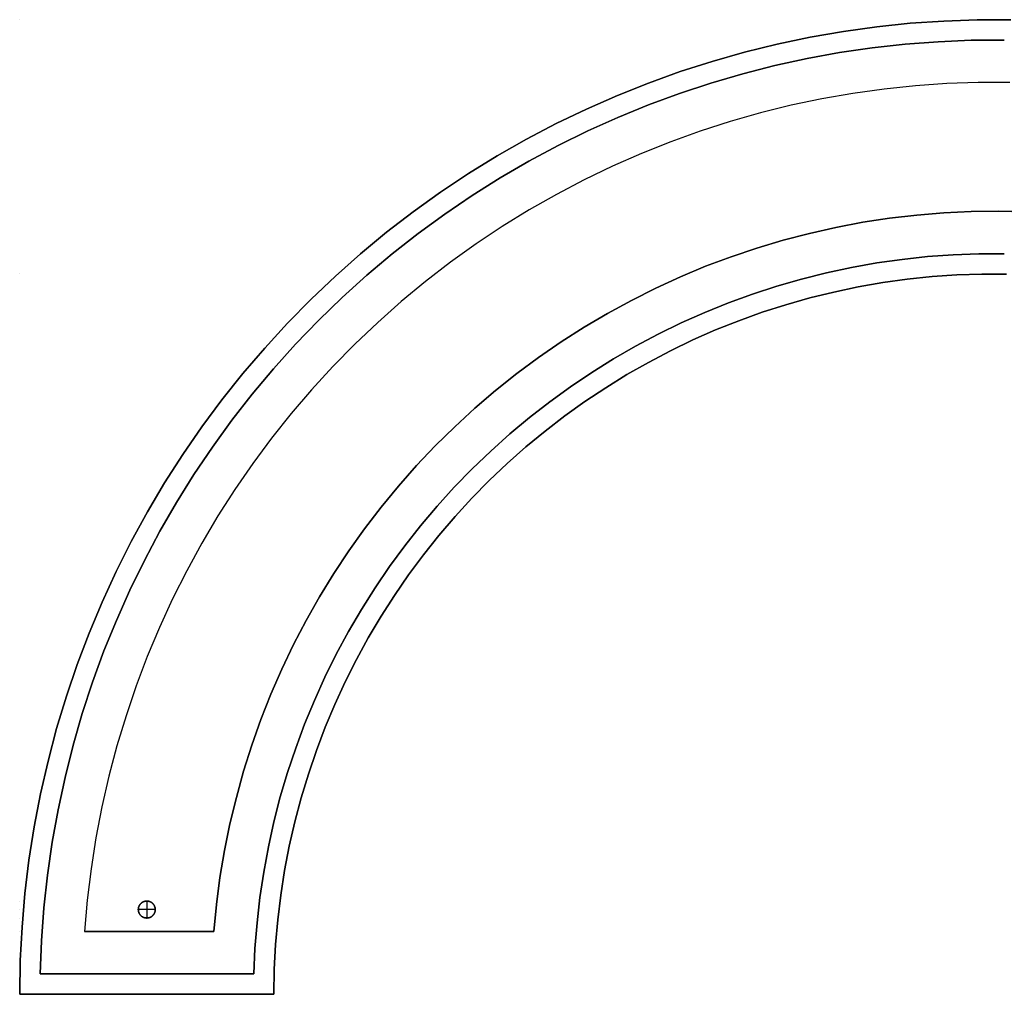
# Model space of a CAD drawing. Header units: centimetres. Extents: x 0 to 2150, y -575 to 575.
# Tile 1 of 4: x 0 to 581, y 0 to 575. Entities that reach past the tile are written whole.
import ezdxf

# ---------------------------------------------------------------- set-up
doc = ezdxf.new("R2010")
doc.units = ezdxf.units.CM

msp = doc.modelspace()

# ---------------------------------------------------------------- linework, layer by layer
for points in [[(0, 0), (0.34, 19.85), (1.37, 39.67), (3.08, 59.45), (5.47, 79.15), (8.55, 98.76), (12.29, 118.25), (16.71, 137.61), (21.79, 156.79), (27.53, 175.8), (33.93, 194.59), (40.97, 213.15), (48.64, 231.45), (56.94, 249.48), (65.86, 267.22), (75.39, 284.63), (85.51, 301.71), (96.22, 318.42), (107.49, 334.76), (119.33, 350.69), (131.7, 366.21), (144.61, 381.3), (158.02, 395.92), (171.94, 410.08), (186.33, 423.75), (201.19, 436.91), (216.49, 449.55), (232.22, 461.66), (248.36, 473.22), (264.89, 484.21), (281.79, 494.62), (299.04, 504.45), (316.61, 513.67), (334.5, 522.29), (352.67, 530.28), (371.1, 537.63), (389.78, 544.35), (408.68, 550.42), (427.78, 555.83), (447.05, 560.58), (466.48, 564.67), (486.03, 568.08), (505.69, 570.81), (525.43, 572.86), (545.24, 574.23), (565.08, 574.91), (584.92, 574.91)], [(0, 0), (0.34, 19.85), (1.37, 39.67), (3.08, 59.45), (5.47, 79.15), (8.55, 98.76), (12.29, 118.25), (16.71, 137.61), (21.79, 156.79), (27.53, 175.8), (33.93, 194.59), (40.97, 213.15), (48.64, 231.45), (56.94, 249.48), (65.86, 267.22), (75.39, 284.63), (85.51, 301.71), (96.22, 318.42), (107.49, 334.76), (119.33, 350.69), (131.7, 366.21), (144.61, 381.3), (158.02, 395.92), (171.94, 410.08), (186.33, 423.75), (201.19, 436.91), (216.49, 449.55), (232.22, 461.66), (248.36, 473.22), (264.89, 484.21), (281.79, 494.62), (299.04, 504.45), (316.61, 513.67), (334.5, 522.29), (352.67, 530.28), (371.1, 537.63), (389.78, 544.35), (408.68, 550.42), (427.78, 555.83), (447.05, 560.58), (466.48, 564.67), (486.03, 568.08), (505.69, 570.81), (525.43, 572.86), (545.24, 574.23), (565.08, 574.91), (584.92, 574.91)], [(584.92, 574.91), (565.08, 574.91), (545.24, 574.23), (525.43, 572.86), (505.69, 570.81), (486.03, 568.08), (466.48, 564.67), (447.05, 560.58), (427.78, 555.83), (408.68, 550.42), (389.78, 544.35), (371.1, 537.63), (352.67, 530.28), (334.5, 522.29), (316.61, 513.67), (299.04, 504.45), (281.79, 494.62), (264.89, 484.21), (248.36, 473.22), (232.22, 461.66), (216.49, 449.55), (201.19, 436.91), (186.33, 423.75), (171.94, 410.08), (158.02, 395.92), (144.61, 381.3), (131.7, 366.21), (119.33, 350.69), (107.49, 334.76), (96.22, 318.42), (85.51, 301.71), (75.39, 284.63), (65.86, 267.22), (56.94, 249.48), (48.64, 231.45), (40.97, 213.15), (33.93, 194.59), (27.53, 175.8), (21.79, 156.79), (16.71, 137.61), (12.29, 118.25), (8.55, 98.76), (5.47, 79.15), (3.08, 59.45), (1.37, 39.67), (0.34, 19.85), (0, 0)], [(584.92, 574.91), (565.08, 574.91), (545.24, 574.23), (525.43, 572.86), (505.69, 570.81), (486.03, 568.08), (466.48, 564.67), (447.05, 560.58), (427.78, 555.83), (408.68, 550.42), (389.78, 544.35), (371.1, 537.63), (352.67, 530.28), (334.5, 522.29), (316.61, 513.67), (299.04, 504.45), (281.79, 494.62), (264.89, 484.21), (248.36, 473.22), (232.22, 461.66), (216.49, 449.55), (201.19, 436.91), (186.33, 423.75), (171.94, 410.08), (158.02, 395.92), (144.61, 381.3), (131.7, 366.21), (119.33, 350.69), (107.49, 334.76), (96.22, 318.42), (85.51, 301.71), (75.39, 284.63), (65.86, 267.22), (56.94, 249.48), (48.64, 231.45), (40.97, 213.15), (33.93, 194.59), (27.53, 175.8), (21.79, 156.79), (16.71, 137.61), (12.29, 118.25), (8.55, 98.76), (5.47, 79.15), (3.08, 59.45), (1.37, 39.67), (0.34, 19.85), (0, 0)], [(0, 0), (0.34, 19.85), (1.37, 39.67), (3.08, 59.45), (5.47, 79.15), (8.55, 98.76), (12.29, 118.25), (16.71, 137.61), (21.79, 156.79), (27.53, 175.8), (33.93, 194.59), (40.97, 213.15), (48.64, 231.45), (56.94, 249.48), (65.86, 267.22), (75.39, 284.63), (85.51, 301.71), (96.22, 318.42), (107.49, 334.76), (119.33, 350.69), (131.7, 366.21), (144.61, 381.3), (158.02, 395.92), (171.94, 410.08), (186.33, 423.75), (201.19, 436.91), (216.49, 449.55), (232.22, 461.66), (248.36, 473.22), (264.89, 484.21), (281.79, 494.62), (299.04, 504.45), (316.61, 513.67), (334.5, 522.29), (352.67, 530.28), (371.1, 537.63), (389.78, 544.35), (408.68, 550.42), (427.78, 555.83), (447.05, 560.58), (466.48, 564.67), (486.03, 568.08), (505.69, 570.81), (525.43, 572.86), (545.24, 574.23), (565.08, 574.91), (584.92, 574.91)], [(12.13, 12), (12.88, 31.5), (14.31, 50.97), (16.42, 70.37), (19.19, 89.69), (22.63, 108.91), (26.74, 127.99), (31.51, 146.91), (36.93, 165.66), (42.99, 184.22), (49.7, 202.55), (57.03, 220.63), (64.99, 238.45), (73.56, 255.99), (82.74, 273.22), (92.5, 290.12), (102.85, 306.67), (113.76, 322.85), (125.23, 338.64), (137.24, 354.03), (149.78, 368.99), (162.82, 383.51), (176.36, 397.56), (190.38, 411.14), (204.87, 424.23), (219.79, 436.8), (235.15, 448.85), (250.91, 460.36), (267.06, 471.32), (283.58, 481.71), (300.46, 491.52), (317.66, 500.74), (335.17, 509.36), (352.97, 517.37), (371.04, 524.76), (389.35, 531.51), (407.89, 537.63), (426.62, 543.1), (445.54, 547.91), (464.61, 552.07), (483.81, 555.57), (503.12, 558.39), (522.52, 560.55), (541.98, 562.03), (561.48, 562.84), (581, 562.97)], [(581, 562.97), (561.48, 562.84), (541.98, 562.03), (522.52, 560.55), (503.12, 558.39), (483.81, 555.57), (464.61, 552.07), (445.54, 547.91), (426.62, 543.1), (407.89, 537.63), (389.35, 531.51), (371.04, 524.76), (352.97, 517.37), (335.17, 509.36), (317.66, 500.74), (300.46, 491.52), (283.58, 481.71), (267.06, 471.32), (250.91, 460.36), (235.15, 448.85), (219.79, 436.8), (204.87, 424.23), (190.38, 411.14), (176.36, 397.56), (162.82, 383.51), (149.78, 368.99), (137.24, 354.03), (125.23, 338.64), (113.76, 322.85), (102.85, 306.67), (92.5, 290.12), (82.74, 273.22), (73.56, 255.99), (64.99, 238.45), (57.03, 220.63), (49.7, 202.55), (42.99, 184.22), (36.93, 165.66), (31.51, 146.91), (26.74, 127.99), (22.63, 108.91), (19.19, 89.69), (16.42, 70.37), (14.31, 50.97), (12.88, 31.5), (12.13, 12)], [(581, 562.97), (561.48, 562.84), (541.98, 562.03), (522.52, 560.55), (503.12, 558.39), (483.81, 555.57), (464.61, 552.07), (445.54, 547.91), (426.62, 543.1), (407.89, 537.63), (389.35, 531.51), (371.04, 524.76), (352.97, 517.37), (335.17, 509.36), (317.66, 500.74), (300.46, 491.52), (283.58, 481.71), (267.06, 471.32), (250.91, 460.36), (235.15, 448.85), (219.79, 436.8), (204.87, 424.23), (190.38, 411.14), (176.36, 397.56), (162.82, 383.51), (149.78, 368.99), (137.24, 354.03), (125.23, 338.64), (113.76, 322.85), (102.85, 306.67), (92.5, 290.12), (82.74, 273.22), (73.56, 255.99), (64.99, 238.45), (57.03, 220.63), (49.7, 202.55), (42.99, 184.22), (36.93, 165.66), (31.51, 146.91), (26.74, 127.99), (22.63, 108.91), (19.19, 89.69), (16.42, 70.37), (14.31, 50.97), (12.88, 31.5), (12.13, 12)], [(581, 562.97), (561.48, 562.84), (541.98, 562.03), (522.52, 560.55), (503.12, 558.39), (483.81, 555.57), (464.61, 552.07), (445.54, 547.91), (426.62, 543.1), (407.89, 537.63), (389.35, 531.51), (371.04, 524.76), (352.97, 517.37), (335.17, 509.36), (317.66, 500.74), (300.46, 491.52), (283.58, 481.71), (267.06, 471.32), (250.91, 460.36), (235.15, 448.85), (219.79, 436.8), (204.87, 424.23), (190.38, 411.14), (176.36, 397.56), (162.82, 383.51), (149.78, 368.99), (137.24, 354.03), (125.23, 338.64), (113.76, 322.85), (102.85, 306.67), (92.5, 290.12), (82.74, 273.22), (73.56, 255.99), (64.99, 238.45), (57.03, 220.63), (49.7, 202.55), (42.99, 184.22), (36.93, 165.66), (31.51, 146.91), (26.74, 127.99), (22.63, 108.91), (19.19, 89.69), (16.42, 70.37), (14.31, 50.97), (12.88, 31.5), (12.13, 12)], [(12.13, 12), (12.88, 31.5), (14.31, 50.97), (16.42, 70.37), (19.19, 89.69), (22.63, 108.91), (26.74, 127.99), (31.51, 146.91), (36.93, 165.66), (42.99, 184.22), (49.7, 202.55), (57.03, 220.63), (64.99, 238.45), (73.56, 255.99), (82.74, 273.22), (92.5, 290.12), (102.85, 306.67), (113.76, 322.85), (125.23, 338.64), (137.24, 354.03), (149.78, 368.99), (162.82, 383.51), (176.36, 397.56), (190.38, 411.14), (204.87, 424.23), (219.79, 436.8), (235.15, 448.85), (250.91, 460.36), (267.06, 471.32), (283.58, 481.71), (300.46, 491.52), (317.66, 500.74), (335.17, 509.36), (352.97, 517.37), (371.04, 524.76), (389.35, 531.51), (407.89, 537.63), (426.62, 543.1), (445.54, 547.91), (464.61, 552.07), (483.81, 555.57), (503.12, 558.39), (522.52, 560.55), (541.98, 562.03), (561.48, 562.84), (581, 562.97)], [(12.13, 12), (12.88, 31.5), (14.31, 50.97), (16.42, 70.37), (19.19, 89.69), (22.63, 108.91), (26.74, 127.99), (31.51, 146.91), (36.93, 165.66), (42.99, 184.22), (49.7, 202.55), (57.03, 220.63), (64.99, 238.45), (73.56, 255.99), (82.74, 273.22), (92.5, 290.12), (102.85, 306.67), (113.76, 322.85), (125.23, 338.64), (137.24, 354.03), (149.78, 368.99), (162.82, 383.51), (176.36, 397.56), (190.38, 411.14), (204.87, 424.23), (219.79, 436.8), (235.15, 448.85), (250.91, 460.36), (267.06, 471.32), (283.58, 481.71), (300.46, 491.52), (317.66, 500.74), (335.17, 509.36), (352.97, 517.37), (371.04, 524.76), (389.35, 531.51), (407.89, 537.63), (426.62, 543.1), (445.54, 547.91), (464.61, 552.07), (483.81, 555.57), (503.12, 558.39), (522.52, 560.55), (541.98, 562.03), (561.48, 562.84), (581, 562.97)], [(584.23, 537.92), (565.65, 537.92), (547.09, 537.28), (528.56, 535.99), (510.09, 534.07), (491.69, 531.51), (473.39, 528.32), (455.22, 524.5), (437.18, 520.05), (419.31, 514.98), (401.63, 509.3), (384.15, 503.01), (366.9, 496.12), (349.9, 488.65), (333.17, 480.58), (316.72, 471.95), (300.59, 462.75), (284.78, 453.01), (269.31, 442.72), (254.21, 431.9), (239.5, 420.57), (225.18, 408.74), (211.28, 396.42), (197.81, 383.63), (184.79, 370.38), (172.24, 356.69), (160.17, 342.58), (148.59, 328.05), (137.52, 313.14), (126.97, 297.85), (116.96, 282.21), (107.49, 266.23), (98.58, 249.93), (90.23, 233.34), (82.47, 216.46), (75.29, 199.33), (68.71, 181.97), (62.73, 164.38), (57.36, 146.6), (52.61, 128.64), (48.48, 110.54), (44.98, 92.29), (42.11, 73.94), (39.87, 55.5), (38.27, 37)], [(584.23, 537.92), (565.65, 537.92), (547.09, 537.28), (528.56, 535.99), (510.09, 534.07), (491.69, 531.51), (473.39, 528.32), (455.22, 524.5), (437.18, 520.05), (419.31, 514.98), (401.63, 509.3), (384.15, 503.01), (366.9, 496.12), (349.9, 488.65), (333.17, 480.58), (316.72, 471.95), (300.59, 462.75), (284.78, 453.01), (269.31, 442.72), (254.21, 431.9), (239.5, 420.57), (225.18, 408.74), (211.28, 396.42), (197.81, 383.63), (184.79, 370.38), (172.24, 356.69), (160.17, 342.58), (148.59, 328.05), (137.52, 313.14), (126.97, 297.85), (116.96, 282.21), (107.49, 266.23), (98.58, 249.93), (90.23, 233.34), (82.47, 216.46), (75.29, 199.33), (68.71, 181.97), (62.73, 164.38), (57.36, 146.6), (52.61, 128.64), (48.48, 110.54), (44.98, 92.29), (42.11, 73.94), (39.87, 55.5), (38.27, 37)], [(584.23, 537.92), (565.65, 537.92), (547.09, 537.28), (528.56, 535.99), (510.09, 534.07), (491.69, 531.51), (473.39, 528.32), (455.22, 524.5), (437.18, 520.05), (419.31, 514.98), (401.63, 509.3), (384.15, 503.01), (366.9, 496.12), (349.9, 488.65), (333.17, 480.58), (316.72, 471.95), (300.59, 462.75), (284.78, 453.01), (269.31, 442.72), (254.21, 431.9), (239.5, 420.57), (225.18, 408.74), (211.28, 396.42), (197.81, 383.63), (184.79, 370.38), (172.24, 356.69), (160.17, 342.58), (148.59, 328.05), (137.52, 313.14), (126.97, 297.85), (116.96, 282.21), (107.49, 266.23), (98.58, 249.93), (90.23, 233.34), (82.47, 216.46), (75.29, 199.33), (68.71, 181.97), (62.73, 164.38), (57.36, 146.6), (52.61, 128.64), (48.48, 110.54), (44.98, 92.29), (42.11, 73.94), (39.87, 55.5), (38.27, 37)], [(584.23, 537.92), (565.65, 537.92), (547.09, 537.28), (528.56, 535.99), (510.09, 534.07), (491.69, 531.51), (473.39, 528.32), (455.22, 524.5), (437.18, 520.05), (419.31, 514.98), (401.63, 509.3), (384.15, 503.01), (366.9, 496.12), (349.9, 488.65), (333.17, 480.58), (316.72, 471.95), (300.59, 462.75), (284.78, 453.01), (269.31, 442.72), (254.21, 431.9), (239.5, 420.57), (225.18, 408.74), (211.28, 396.42), (197.81, 383.63), (184.79, 370.38), (172.24, 356.69), (160.17, 342.58), (148.59, 328.05), (137.52, 313.14), (126.97, 297.85), (116.96, 282.21), (107.49, 266.23), (98.58, 249.93), (90.23, 233.34), (82.47, 216.46), (75.29, 199.33), (68.71, 181.97), (62.73, 164.38), (57.36, 146.6), (52.61, 128.64), (48.48, 110.54), (44.98, 92.29), (42.11, 73.94), (39.87, 55.5), (38.27, 37)], [(114.48, 37), (116.05, 53), (118.17, 68.93), (120.84, 84.77), (124.07, 100.52), (127.84, 116.14), (132.15, 131.63), (136.99, 146.95), (142.37, 162.09), (148.27, 177.04), (154.69, 191.78), (161.61, 206.28), (169.04, 220.54), (176.95, 234.52), (185.35, 248.23), (194.22, 261.63), (203.55, 274.71), (213.33, 287.47), (223.55, 299.87), (234.19, 311.92), (245.24, 323.58), (256.7, 334.86), (268.54, 345.72), (280.75, 356.17), (293.32, 366.19), (306.22, 375.77), (319.46, 384.89), (333, 393.55), (346.83, 401.73), (360.94, 409.42), (375.31, 416.62), (389.92, 423.31), (404.76, 429.49), (419.8, 435.15), (435.03, 440.29), (450.43, 444.89), (465.98, 448.95), (481.66, 452.47), (497.45, 455.45), (513.34, 457.87), (529.3, 459.73), (545.32, 461.05), (561.38, 461.8), (577.45, 461.99), (593.51, 461.63)], [(593.51, 461.63), (577.45, 461.99), (561.38, 461.8), (545.32, 461.05), (529.3, 459.73), (513.34, 457.87), (497.45, 455.45), (481.66, 452.47), (465.98, 448.95), (450.43, 444.89), (435.03, 440.29), (419.8, 435.15), (404.76, 429.49), (389.92, 423.31), (375.31, 416.62), (360.94, 409.42), (346.83, 401.73), (333, 393.55), (319.46, 384.89), (306.22, 375.77), (293.32, 366.19), (280.75, 356.17), (268.54, 345.72), (256.7, 334.86), (245.24, 323.58), (234.19, 311.92), (223.55, 299.87), (213.33, 287.47), (203.55, 274.71), (194.22, 261.63), (185.35, 248.23), (176.95, 234.52), (169.04, 220.54), (161.61, 206.28), (154.69, 191.78), (148.27, 177.04), (142.37, 162.09), (136.99, 146.95), (132.15, 131.63), (127.84, 116.14), (124.07, 100.52), (120.84, 84.77), (118.17, 68.93), (116.05, 53), (114.48, 37)], [(114.48, 37), (116.05, 53), (118.17, 68.93), (120.84, 84.77), (124.07, 100.52), (127.84, 116.14), (132.15, 131.63), (136.99, 146.95), (142.37, 162.09), (148.27, 177.04), (154.69, 191.78), (161.61, 206.28), (169.04, 220.54), (176.95, 234.52), (185.35, 248.23), (194.22, 261.63), (203.55, 274.71), (213.33, 287.47), (223.55, 299.87), (234.19, 311.92), (245.24, 323.58), (256.7, 334.86), (268.54, 345.72), (280.75, 356.17), (293.32, 366.19), (306.22, 375.77), (319.46, 384.89), (333, 393.55), (346.83, 401.73), (360.94, 409.42), (375.31, 416.62), (389.92, 423.31), (404.76, 429.49), (419.8, 435.15), (435.03, 440.29), (450.43, 444.89), (465.98, 448.95), (481.66, 452.47), (497.45, 455.45), (513.34, 457.87), (529.3, 459.73), (545.32, 461.05), (561.38, 461.8), (577.45, 461.99), (593.51, 461.63)], [(593.51, 461.63), (577.45, 461.99), (561.38, 461.8), (545.32, 461.05), (529.3, 459.73), (513.34, 457.87), (497.45, 455.45), (481.66, 452.47), (465.98, 448.95), (450.43, 444.89), (435.03, 440.29), (419.8, 435.15), (404.76, 429.49), (389.92, 423.31), (375.31, 416.62), (360.94, 409.42), (346.83, 401.73), (333, 393.55), (319.46, 384.89), (306.22, 375.77), (293.32, 366.19), (280.75, 356.17), (268.54, 345.72), (256.7, 334.86), (245.24, 323.58), (234.19, 311.92), (223.55, 299.87), (213.33, 287.47), (203.55, 274.71), (194.22, 261.63), (185.35, 248.23), (176.95, 234.52), (169.04, 220.54), (161.61, 206.28), (154.69, 191.78), (148.27, 177.04), (142.37, 162.09), (136.99, 146.95), (132.15, 131.63), (127.84, 116.14), (124.07, 100.52), (120.84, 84.77), (118.17, 68.93), (116.05, 53), (114.48, 37)], [(581, 436.96), (565.88, 436.9), (550.77, 436.33), (535.69, 435.23), (520.66, 433.61), (505.69, 431.47), (490.81, 428.81), (476.02, 425.64), (461.36, 421.96), (446.83, 417.78), (432.45, 413.1), (418.24, 407.92), (404.23, 402.25), (390.41, 396.1), (376.82, 389.48), (363.47, 382.39), (350.36, 374.84), (337.53, 366.85), (324.98, 358.41), (312.73, 349.55), (300.8, 340.27), (289.19, 330.58), (277.92, 320.49), (267.01, 310.02), (256.47, 299.18), (246.31, 287.98), (236.55, 276.44), (227.19, 264.57), (218.24, 252.38), (209.73, 239.88), (201.65, 227.1), (194.01, 214.05), (186.84, 200.74), (180.12, 187.19), (173.88, 173.42), (168.12, 159.44), (162.85, 145.27), (158.07, 130.93), (153.79, 116.42), (150.02, 101.78), (146.75, 87.02), (144, 72.15), (141.76, 57.2), (140.04, 42.18), (138.84, 27.1), (138.16, 12)], [(138.16, 12), (138.84, 27.1), (140.04, 42.18), (141.76, 57.2), (144, 72.15), (146.75, 87.02), (150.02, 101.78), (153.79, 116.42), (158.07, 130.93), (162.85, 145.27), (168.12, 159.44), (173.88, 173.42), (180.12, 187.19), (186.84, 200.74), (194.01, 214.05), (201.65, 227.1), (209.73, 239.88), (218.24, 252.38), (227.19, 264.57), (236.55, 276.44), (246.31, 287.98), (256.47, 299.18), (267.01, 310.02), (277.92, 320.49), (289.19, 330.58), (300.8, 340.27), (312.73, 349.55), (324.98, 358.41), (337.53, 366.85), (350.36, 374.84), (363.47, 382.39), (376.82, 389.48), (390.41, 396.1), (404.23, 402.25), (418.24, 407.92), (432.45, 413.1), (446.83, 417.78), (461.36, 421.96), (476.02, 425.64), (490.81, 428.81), (505.69, 431.47), (520.66, 433.61), (535.69, 435.23), (550.77, 436.33), (565.88, 436.9), (581, 436.96)], [(138.16, 12), (138.84, 27.1), (140.04, 42.18), (141.76, 57.2), (144, 72.15), (146.75, 87.02), (150.02, 101.78), (153.79, 116.42), (158.07, 130.93), (162.85, 145.27), (168.12, 159.44), (173.88, 173.42), (180.12, 187.19), (186.84, 200.74), (194.01, 214.05), (201.65, 227.1), (209.73, 239.88), (218.24, 252.38), (227.19, 264.57), (236.55, 276.44), (246.31, 287.98), (256.47, 299.18), (267.01, 310.02), (277.92, 320.49), (289.19, 330.58), (300.8, 340.27), (312.73, 349.55), (324.98, 358.41), (337.53, 366.85), (350.36, 374.84), (363.47, 382.39), (376.82, 389.48), (390.41, 396.1), (404.23, 402.25), (418.24, 407.92), (432.45, 413.1), (446.83, 417.78), (461.36, 421.96), (476.02, 425.64), (490.81, 428.81), (505.69, 431.47), (520.66, 433.61), (535.69, 435.23), (550.77, 436.33), (565.88, 436.9), (581, 436.96)], [(138.16, 12), (138.84, 27.1), (140.04, 42.18), (141.76, 57.2), (144, 72.15), (146.75, 87.02), (150.02, 101.78), (153.79, 116.42), (158.07, 130.93), (162.85, 145.27), (168.12, 159.44), (173.88, 173.42), (180.12, 187.19), (186.84, 200.74), (194.01, 214.05), (201.65, 227.1), (209.73, 239.88), (218.24, 252.38), (227.19, 264.57), (236.55, 276.44), (246.31, 287.98), (256.47, 299.18), (267.01, 310.02), (277.92, 320.49), (289.19, 330.58), (300.8, 340.27), (312.73, 349.55), (324.98, 358.41), (337.53, 366.85), (350.36, 374.84), (363.47, 382.39), (376.82, 389.48), (390.41, 396.1), (404.23, 402.25), (418.24, 407.92), (432.45, 413.1), (446.83, 417.78), (461.36, 421.96), (476.02, 425.64), (490.81, 428.81), (505.69, 431.47), (520.66, 433.61), (535.69, 435.23), (550.77, 436.33), (565.88, 436.9), (581, 436.96)], [(581, 436.96), (565.88, 436.9), (550.77, 436.33), (535.69, 435.23), (520.66, 433.61), (505.69, 431.47), (490.81, 428.81), (476.02, 425.64), (461.36, 421.96), (446.83, 417.78), (432.45, 413.1), (418.24, 407.92), (404.23, 402.25), (390.41, 396.1), (376.82, 389.48), (363.47, 382.39), (350.36, 374.84), (337.53, 366.85), (324.98, 358.41), (312.73, 349.55), (300.8, 340.27), (289.19, 330.58), (277.92, 320.49), (267.01, 310.02), (256.47, 299.18), (246.31, 287.98), (236.55, 276.44), (227.19, 264.57), (218.24, 252.38), (209.73, 239.88), (201.65, 227.1), (194.01, 214.05), (186.84, 200.74), (180.12, 187.19), (173.88, 173.42), (168.12, 159.44), (162.85, 145.27), (158.07, 130.93), (153.79, 116.42), (150.02, 101.78), (146.75, 87.02), (144, 72.15), (141.76, 57.2), (140.04, 42.18), (138.84, 27.1), (138.16, 12)], [(138.16, 12), (138.84, 27.1), (140.04, 42.18), (141.76, 57.2), (144, 72.15), (146.75, 87.02), (150.02, 101.78), (153.79, 116.42), (158.07, 130.93), (162.85, 145.27), (168.12, 159.44), (173.88, 173.42), (180.12, 187.19), (186.84, 200.74), (194.01, 214.05), (201.65, 227.1), (209.73, 239.88), (218.24, 252.38), (227.19, 264.57), (236.55, 276.44), (246.31, 287.98), (256.47, 299.18), (267.01, 310.02), (277.92, 320.49), (289.19, 330.58), (300.8, 340.27), (312.73, 349.55), (324.98, 358.41), (337.53, 366.85), (350.36, 374.84), (363.47, 382.39), (376.82, 389.48), (390.41, 396.1), (404.23, 402.25), (418.24, 407.92), (432.45, 413.1), (446.83, 417.78), (461.36, 421.96), (476.02, 425.64), (490.81, 428.81), (505.69, 431.47), (520.66, 433.61), (535.69, 435.23), (550.77, 436.33), (565.88, 436.9), (581, 436.96)], [(582.34, 424.94), (567.66, 424.94), (553, 424.43), (538.36, 423.42), (523.77, 421.9), (509.24, 419.88), (494.79, 417.36), (480.43, 414.34), (466.18, 410.83), (452.07, 406.83), (438.1, 402.35), (424.29, 397.38), (410.67, 391.94), (397.24, 386.04), (384.02, 379.67), (371.03, 372.85), (358.28, 365.59), (345.79, 357.89), (333.57, 349.77), (321.64, 341.23), (310.02, 332.28), (298.71, 322.93), (287.72, 313.21), (277.08, 303.1), (266.8, 292.64), (256.88, 281.83), (247.34, 270.68), (238.2, 259.21), (229.45, 247.43), (221.12, 235.35), (213.2, 223), (205.72, 210.38), (198.68, 197.51), (192.09, 184.4), (185.95, 171.07), (180.28, 157.54), (175.08, 143.83), (170.35, 129.94), (166.11, 115.89), (162.35, 101.71), (159.09, 87.41), (156.32, 73), (154.05, 58.5), (152.28, 43.94), (151.01, 29.32), (150.25, 14.67), (150, 0)], [(582.34, 424.94), (567.66, 424.94), (553, 424.43), (538.36, 423.42), (523.77, 421.9), (509.24, 419.88), (494.79, 417.36), (480.43, 414.34), (466.18, 410.83), (452.07, 406.83), (438.1, 402.35), (424.29, 397.38), (410.67, 391.94), (397.24, 386.04), (384.02, 379.67), (371.03, 372.85), (358.28, 365.59), (345.79, 357.89), (333.57, 349.77), (321.64, 341.23), (310.02, 332.28), (298.71, 322.93), (287.72, 313.21), (277.08, 303.1), (266.8, 292.64), (256.88, 281.83), (247.34, 270.68), (238.2, 259.21), (229.45, 247.43), (221.12, 235.35), (213.2, 223), (205.72, 210.38), (198.68, 197.51), (192.09, 184.4), (185.95, 171.07), (180.28, 157.54), (175.08, 143.83), (170.35, 129.94), (166.11, 115.89), (162.35, 101.71), (159.09, 87.41), (156.32, 73), (154.05, 58.5), (152.28, 43.94), (151.01, 29.32), (150.25, 14.67), (150, 0)], [(150, 0), (150.25, 14.67), (151.01, 29.32), (152.28, 43.94), (154.05, 58.5), (156.32, 73), (159.09, 87.41), (162.35, 101.71), (166.11, 115.89), (170.35, 129.94), (175.08, 143.83), (180.28, 157.54), (185.95, 171.07), (192.09, 184.4), (198.68, 197.51), (205.72, 210.38), (213.2, 223), (221.12, 235.35), (229.45, 247.43), (238.2, 259.21), (247.34, 270.68), (256.88, 281.83), (266.8, 292.64), (277.08, 303.1), (287.72, 313.21), (298.71, 322.93), (310.02, 332.28), (321.64, 341.23), (333.57, 349.77), (345.79, 357.89), (358.28, 365.59), (371.03, 372.85), (384.02, 379.67), (397.24, 386.04), (410.67, 391.94), (424.29, 397.38), (438.1, 402.35), (452.07, 406.83), (466.18, 410.83), (480.43, 414.34), (494.79, 417.36), (509.24, 419.88), (523.77, 421.9), (538.36, 423.42), (553, 424.43), (567.66, 424.94), (582.34, 424.94)], [(582.34, 424.94), (567.66, 424.94), (553, 424.43), (538.36, 423.42), (523.77, 421.9), (509.24, 419.88), (494.79, 417.36), (480.43, 414.34), (466.18, 410.83), (452.07, 406.83), (438.1, 402.35), (424.29, 397.38), (410.67, 391.94), (397.24, 386.04), (384.02, 379.67), (371.03, 372.85), (358.28, 365.59), (345.79, 357.89), (333.57, 349.77), (321.64, 341.23), (310.02, 332.28), (298.71, 322.93), (287.72, 313.21), (277.08, 303.1), (266.8, 292.64), (256.88, 281.83), (247.34, 270.68), (238.2, 259.21), (229.45, 247.43), (221.12, 235.35), (213.2, 223), (205.72, 210.38), (198.68, 197.51), (192.09, 184.4), (185.95, 171.07), (180.28, 157.54), (175.08, 143.83), (170.35, 129.94), (166.11, 115.89), (162.35, 101.71), (159.09, 87.41), (156.32, 73), (154.05, 58.5), (152.28, 43.94), (151.01, 29.32), (150.25, 14.67), (150, 0)], [(150, 0), (150.25, 14.67), (151.01, 29.32), (152.28, 43.94), (154.05, 58.5), (156.32, 73), (159.09, 87.41), (162.35, 101.71), (166.11, 115.89), (170.35, 129.94), (175.08, 143.83), (180.28, 157.54), (185.95, 171.07), (192.09, 184.4), (198.68, 197.51), (205.72, 210.38), (213.2, 223), (221.12, 235.35), (229.45, 247.43), (238.2, 259.21), (247.34, 270.68), (256.88, 281.83), (266.8, 292.64), (277.08, 303.1), (287.72, 313.21), (298.71, 322.93), (310.02, 332.28), (321.64, 341.23), (333.57, 349.77), (345.79, 357.89), (358.28, 365.59), (371.03, 372.85), (384.02, 379.67), (397.24, 386.04), (410.67, 391.94), (424.29, 397.38), (438.1, 402.35), (452.07, 406.83), (466.18, 410.83), (480.43, 414.34), (494.79, 417.36), (509.24, 419.88), (523.77, 421.9), (538.36, 423.42), (553, 424.43), (567.66, 424.94), (582.34, 424.94)], [(80, 50), (80, 50.17), (79.99, 50.34), (79.97, 50.52), (79.95, 50.69), (79.93, 50.86), (79.89, 51.03), (79.85, 51.2), (79.81, 51.36), (79.76, 51.53), (79.7, 51.69), (79.64, 51.85), (79.58, 52.01), (79.5, 52.17), (79.43, 52.32), (79.34, 52.48), (79.26, 52.62), (79.16, 52.77), (79.07, 52.91), (78.96, 53.05), (78.85, 53.18), (78.74, 53.32), (78.63, 53.44), (78.5, 53.57), (78.38, 53.68), (78.25, 53.8), (78.12, 53.91), (77.98, 54.01), (77.84, 54.11), (77.7, 54.21), (77.55, 54.3), (77.4, 54.39), (77.25, 54.47), (77.09, 54.54), (76.93, 54.61), (76.77, 54.68), (76.61, 54.73), (76.45, 54.79), (76.28, 54.83), (76.11, 54.87), (75.94, 54.91), (75.77, 54.94), (75.6, 54.96), (75.43, 54.98), (75.26, 54.99), (75.09, 55), (74.91, 55), (74.74, 54.99), (74.57, 54.98), (74.4, 54.96), (74.23, 54.94), (74.06, 54.91), (73.89, 54.87), (73.72, 54.83), (73.55, 54.79), (73.39, 54.73), (73.23, 54.68), (73.07, 54.61), (72.91, 54.54), (72.75, 54.47), (72.6, 54.39), (72.45, 54.3), (72.3, 54.21), (72.16, 54.11), (72.02, 54.01), (71.88, 53.91), (71.75, 53.8), (71.62, 53.68), (71.5, 53.57), (71.37, 53.44), (71.26, 53.32), (71.15, 53.18), (71.04, 53.05), (70.93, 52.91), (70.84, 52.77), (70.74, 52.62), (70.66, 52.48), (70.57, 52.32), (70.5, 52.17), (70.42, 52.01), (70.36, 51.85), (70.3, 51.69), (70.24, 51.53), (70.19, 51.36), (70.15, 51.2), (70.11, 51.03), (70.07, 50.86), (70.05, 50.69), (70.03, 50.52), (70.01, 50.34), (70, 50.17), (70, 50)], [(70, 50), (70, 50.17), (70.01, 50.34), (70.03, 50.52), (70.05, 50.69), (70.07, 50.86), (70.11, 51.03), (70.15, 51.2), (70.19, 51.36), (70.24, 51.53), (70.3, 51.69), (70.36, 51.85), (70.42, 52.01), (70.5, 52.17), (70.57, 52.32), (70.66, 52.48), (70.74, 52.62), (70.84, 52.77), (70.93, 52.91), (71.04, 53.05), (71.15, 53.18), (71.26, 53.32), (71.37, 53.44), (71.5, 53.57), (71.62, 53.68), (71.75, 53.8), (71.88, 53.91), (72.02, 54.01), (72.16, 54.11), (72.3, 54.21), (72.45, 54.3), (72.6, 54.39), (72.75, 54.47), (72.91, 54.54), (73.07, 54.61), (73.23, 54.68), (73.39, 54.73), (73.55, 54.79), (73.72, 54.83), (73.89, 54.87), (74.06, 54.91), (74.23, 54.94), (74.4, 54.96), (74.57, 54.98), (74.74, 54.99), (74.91, 55), (75.09, 55), (75.26, 54.99), (75.43, 54.98), (75.6, 54.96), (75.77, 54.94), (75.94, 54.91), (76.11, 54.87), (76.28, 54.83), (76.45, 54.79), (76.61, 54.73), (76.77, 54.68), (76.93, 54.61), (77.09, 54.54), (77.25, 54.47), (77.4, 54.39), (77.55, 54.3), (77.7, 54.21), (77.84, 54.11), (77.98, 54.01), (78.12, 53.91), (78.25, 53.8), (78.38, 53.68), (78.5, 53.57), (78.63, 53.44), (78.74, 53.32), (78.85, 53.18), (78.96, 53.05), (79.07, 52.91), (79.16, 52.77), (79.26, 52.62), (79.34, 52.48), (79.43, 52.32), (79.5, 52.17), (79.58, 52.01), (79.64, 51.85), (79.7, 51.69), (79.76, 51.53), (79.81, 51.36), (79.85, 51.2), (79.89, 51.03), (79.93, 50.86), (79.95, 50.69), (79.97, 50.52), (79.99, 50.34), (80, 50.17), (80, 50)], [(75, 55), (75, 45)], [(70, 50), (70, 49.83), (70.01, 49.66), (70.03, 49.48), (70.05, 49.31), (70.07, 49.14), (70.11, 48.97), (70.15, 48.8), (70.19, 48.64), (70.24, 48.47), (70.3, 48.31), (70.36, 48.15), (70.42, 47.99), (70.5, 47.83), (70.57, 47.68), (70.66, 47.52), (70.74, 47.38), (70.84, 47.23), (70.93, 47.09), (71.04, 46.95), (71.15, 46.82), (71.26, 46.68), (71.37, 46.56), (71.5, 46.43), (71.62, 46.32), (71.75, 46.2), (71.88, 46.09), (72.02, 45.99), (72.16, 45.89), (72.3, 45.79), (72.45, 45.7), (72.6, 45.61), (72.75, 45.53), (72.91, 45.46), (73.07, 45.39), (73.23, 45.32), (73.39, 45.27), (73.55, 45.21), (73.72, 45.17), (73.89, 45.13), (74.06, 45.09), (74.23, 45.06), (74.4, 45.04), (74.57, 45.02), (74.74, 45.01), (74.91, 45), (75.09, 45), (75.26, 45.01), (75.43, 45.02), (75.6, 45.04), (75.77, 45.06), (75.94, 45.09), (76.11, 45.13), (76.28, 45.17), (76.45, 45.21), (76.61, 45.27), (76.77, 45.32), (76.93, 45.39), (77.09, 45.46), (77.25, 45.53), (77.4, 45.61), (77.55, 45.7), (77.7, 45.79), (77.84, 45.89), (77.98, 45.99), (78.12, 46.09), (78.25, 46.2), (78.38, 46.32), (78.5, 46.43), (78.63, 46.56), (78.74, 46.68), (78.85, 46.82), (78.96, 46.95), (79.07, 47.09), (79.16, 47.23), (79.26, 47.38), (79.34, 47.52), (79.43, 47.68), (79.5, 47.83), (79.58, 47.99), (79.64, 48.15), (79.7, 48.31), (79.76, 48.47), (79.81, 48.64), (79.85, 48.8), (79.89, 48.97), (79.93, 49.14), (79.95, 49.31), (79.97, 49.48), (79.99, 49.66), (80, 49.83), (80, 50)], [(80, 50), (80, 49.83), (79.99, 49.66), (79.97, 49.48), (79.95, 49.31), (79.93, 49.14), (79.89, 48.97), (79.85, 48.8), (79.81, 48.64), (79.76, 48.47), (79.7, 48.31), (79.64, 48.15), (79.58, 47.99), (79.5, 47.83), (79.43, 47.68), (79.34, 47.52), (79.26, 47.38), (79.16, 47.23), (79.07, 47.09), (78.96, 46.95), (78.85, 46.82), (78.74, 46.68), (78.63, 46.56), (78.5, 46.43), (78.38, 46.32), (78.25, 46.2), (78.12, 46.09), (77.98, 45.99), (77.84, 45.89), (77.7, 45.79), (77.55, 45.7), (77.4, 45.61), (77.25, 45.53), (77.09, 45.46), (76.93, 45.39), (76.77, 45.32), (76.61, 45.27), (76.45, 45.21), (76.28, 45.17), (76.11, 45.13), (75.94, 45.09), (75.77, 45.06), (75.6, 45.04), (75.43, 45.02), (75.26, 45.01), (75.09, 45), (74.91, 45), (74.74, 45.01), (74.57, 45.02), (74.4, 45.04), (74.23, 45.06), (74.06, 45.09), (73.89, 45.13), (73.72, 45.17), (73.55, 45.21), (73.39, 45.27), (73.23, 45.32), (73.07, 45.39), (72.91, 45.46), (72.75, 45.53), (72.6, 45.61), (72.45, 45.7), (72.3, 45.79), (72.16, 45.89), (72.02, 45.99), (71.88, 46.09), (71.75, 46.2), (71.62, 46.32), (71.5, 46.43), (71.37, 46.56), (71.26, 46.68), (71.15, 46.82), (71.04, 46.95), (70.93, 47.09), (70.84, 47.23), (70.74, 47.38), (70.66, 47.52), (70.57, 47.68), (70.5, 47.83), (70.42, 47.99), (70.36, 48.15), (70.3, 48.31), (70.24, 48.47), (70.19, 48.64), (70.15, 48.8), (70.11, 48.97), (70.07, 49.14), (70.05, 49.31), (70.03, 49.48), (70.01, 49.66), (70, 49.83), (70, 50)], [(80, 50), (70, 50)], [(38.27, 37), (114.48, 37)], [(114.48, 37), (38.27, 37)], [(38.27, 37), (114.48, 37)], [(114.48, 37), (38.27, 37)], [(138.16, 12), (12.13, 12)], [(12.13, 12), (138.16, 12)], [(12.13, 12), (138.16, 12)], [(138.16, 12), (12.13, 12)], [(12.13, 12), (138.16, 12)], [(12.13, 12), (138.16, 12)], [(150, 0), (0, 0)], [(0, 0), (150, 0)], [(0, 0), (150, 0)]]:
    msp.add_lwpolyline(points)
at = {"extrusion": (1, 0, 0)}
for points in [[(575, 0), (575, 12)], [(575, 0), (575, -180)], [(425, 0), (425, 12)], [(425, 0), (425, -180)], [(55, 12), (55, 1012)], [(50, 12), (50, 1012)], [(50, 12), (50, 1012)], [(45, 12), (45, 1012)], [(37, -180), (37, -168)], [(37, -180), (37, -168)], [(37, -168), (37, -180)], [(12, -168), (12, 0)], [(12, 0), (12, -168)], [(12, -168), (12, 0)], [(0, 12), (0, 0)], [(0, -180), (0, 0)], [(0, -180), (0, 12)], [(0, 12), (0, 0)], [(0, 0), (0, -180)]]:
    msp.add_lwpolyline(points, dxfattribs=at)
msp.add_lwpolyline([(70, 50), (70, 49.83), (70.01, 49.65), (70.03, 49.48), (70.05, 49.31), (70.08, 49.14), (70.11, 48.97), (70.15, 48.8), (70.19, 48.63), (70.24, 48.46), (70.3, 48.3), (70.36, 48.14), (70.43, 47.98), (70.5, 47.82), (70.58, 47.66), (70.66, 47.51), (70.75, 47.36), (70.85, 47.22), (70.94, 47.08), (71.05, 46.94), (71.16, 46.8), (71.27, 46.67), (71.39, 46.54), (71.51, 46.42), (71.64, 46.3), (71.77, 46.19), (71.9, 46.08), (72.04, 45.97), (72.18, 45.87), (72.33, 45.77), (72.47, 45.68), (72.63, 45.6), (72.78, 45.52), (72.94, 45.45), (73.1, 45.38), (73.26, 45.31), (73.42, 45.26), (73.59, 45.2), (73.75, 45.16), (73.92, 45.12), (74.09, 45.08), (74.27, 45.05), (74.44, 45.03), (74.61, 45.02), (74.78, 45), (74.96, 45), (75.13, 45), (75.3, 45.01), (75.48, 45.02), (75.65, 45.04), (75.82, 45.07), (75.99, 45.1), (76.16, 45.14), (76.33, 45.18), (76.5, 45.23), (76.66, 45.28), (76.82, 45.34), (76.98, 45.41), (77.14, 45.48), (77.3, 45.56), (77.45, 45.64), (77.6, 45.73), (77.75, 45.82), (77.89, 45.92), (78.03, 46.02), (78.17, 46.13), (78.3, 46.24), (78.43, 46.36), (78.55, 46.48), (78.67, 46.61), (78.79, 46.73), (78.9, 46.87), (79, 47.01), (79.11, 47.15), (79.2, 47.29), (79.29, 47.44), (79.38, 47.59), (79.46, 47.74), (79.54, 47.9), (79.61, 48.06), (79.67, 48.22), (79.73, 48.38), (79.78, 48.55), (79.83, 48.71), (79.87, 48.88), (79.91, 49.05), (79.94, 49.22), (79.96, 49.39), (79.98, 49.57), (79.99, 49.74), (80, 49.91), (80, 50.09), (79.99, 50.26), (79.98, 50.43), (79.96, 50.61), (79.94, 50.78), (79.91, 50.95), (79.87, 51.12), (79.83, 51.29), (79.78, 51.45), (79.73, 51.62), (79.67, 51.78), (79.61, 51.94), (79.54, 52.1), (79.46, 52.26), (79.38, 52.41), (79.29, 52.56), (79.2, 52.71), (79.11, 52.85), (79, 52.99), (78.9, 53.13), (78.79, 53.27), (78.67, 53.39), (78.55, 53.52), (78.43, 53.64), (78.3, 53.76), (78.17, 53.87), (78.03, 53.98), (77.89, 54.08), (77.75, 54.18), (77.6, 54.27), (77.45, 54.36), (77.3, 54.44), (77.14, 54.52), (76.98, 54.59), (76.82, 54.66), (76.66, 54.72), (76.5, 54.77), (76.33, 54.82), (76.16, 54.86), (75.99, 54.9), (75.82, 54.93), (75.65, 54.96), (75.48, 54.98), (75.3, 54.99), (75.13, 55), (74.96, 55), (74.78, 55), (74.61, 54.98), (74.44, 54.97), (74.27, 54.95), (74.09, 54.92), (73.92, 54.88), (73.75, 54.84), (73.59, 54.8), (73.42, 54.74), (73.26, 54.69), (73.1, 54.62), (72.94, 54.55), (72.78, 54.48), (72.63, 54.4), (72.47, 54.32), (72.33, 54.23), (72.18, 54.13), (72.04, 54.03), (71.9, 53.92), (71.77, 53.81), (71.64, 53.7), (71.51, 53.58), (71.39, 53.46), (71.27, 53.33), (71.16, 53.2), (71.05, 53.06), (70.94, 52.92), (70.85, 52.78), (70.75, 52.64), (70.66, 52.49), (70.58, 52.34), (70.5, 52.18), (70.43, 52.02), (70.36, 51.86), (70.3, 51.7), (70.24, 51.54), (70.19, 51.37), (70.15, 51.2), (70.11, 51.03), (70.08, 50.86), (70.05, 50.69), (70.03, 50.52), (70.01, 50.35), (70, 50.17)], close=True)

doc.saveas('drawing.dxf')
